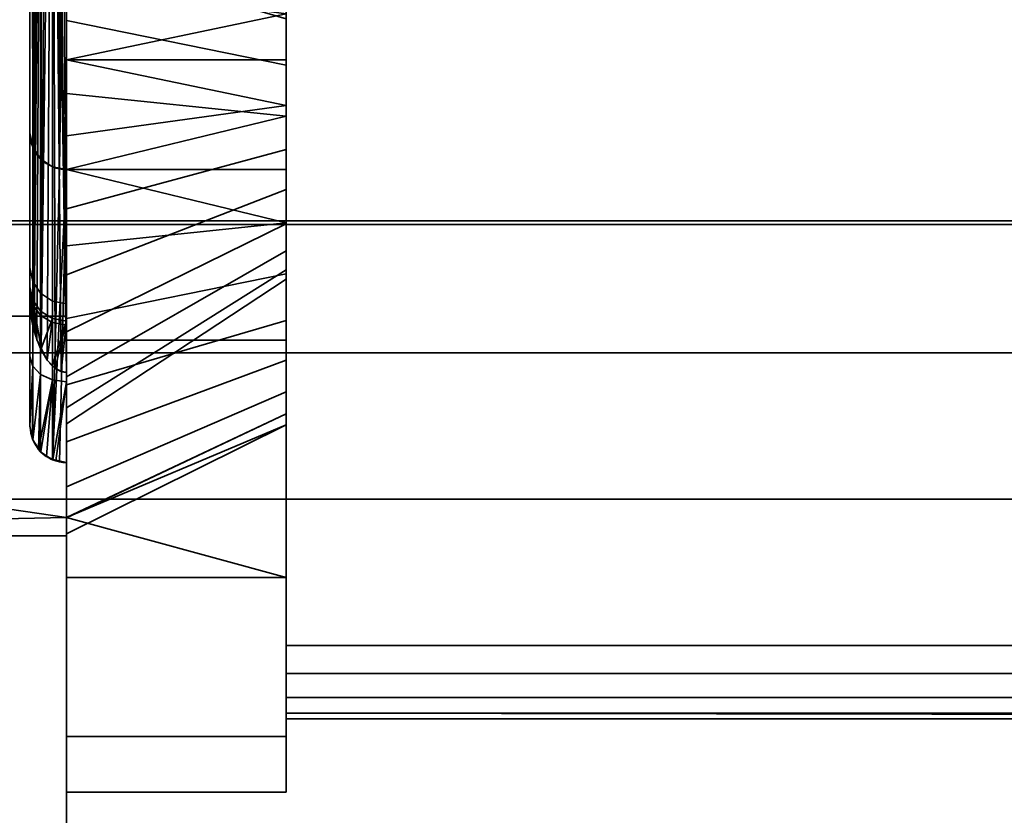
# Model space of a CAD drawing. Header units: millimetres. Extents: x -590 to 3690, y -120 to 127.
# Tile 21 of 145: x -410 to -396, y -39 to -28. Entities that reach past the tile are written whole.
import ezdxf

# ---------------------------------------------------------------- set-up
doc = ezdxf.new("R2010")
doc.units = ezdxf.units.MM
doc.layers.add('151', color=7, linetype='Continuous', true_color=0xffffff)

# ---------------------------------------------------------------- blocks, each defined once
blk = doc.blocks.new('UG_SURFACE_001')
at = {"layer": '151', "color": 252, "linetype": 'Continuous', "lineweight": 35}
for points in [[(590, -31.2, 2203), (590, 108.2, 2203), (-590, 108.2, 2203), (-590, -31.2, 2203)], [(-440, -31.2, 2053), (-440, 108.2, 2053), (440, 108.2, 2053), (440, -31.2, 2053)], [(590, -31.2, 2203), (-590, -31.2, 2203), (-440, -31.2, 2053), (440, -31.2, 2053)]]:
    blk.add_3dface(points, dxfattribs=at)
blk = doc.blocks.new('UG_SURFACE_008')
at = {"layer": '151', "color": 252, "linetype": 'Continuous', "lineweight": 35}
for points in [[(-409, -35.25, 1092.25), (-409, -19, 1092.25), (-409, -26.75, 1067), (-409, -35, 1067)], [(-409, -19, 1192), (-409, -32.5, 1148.5), (-409, -25.284, 1185.654), (-409, -24.245, 1187.455)], [(-409, -19, 1192), (-409, -23.5, 1145), (-409, -32.5, 1145), (-409, -32.5, 1148.5)], [(-409, -19, 1092.25), (-409, -35.25, 1092.25), (-409, -35.25, 1117.5), (-409, -32.5, 1117.5)], [(-409, -32.5, 1117.5), (-409, -32.5, 1121), (-409, -23.5, 1121), (-409, -19, 1092.25)], [(-420, -32.5, 1121), (-411, -23.5, 1121), (-409, -23.5, 1121), (-409, -32.5, 1121)], [(-411, -23.5, 1145), (-420, -32.5, 1145), (-409, -32.5, 1145), (-409, -23.5, 1145)], [(-356.025, -24, 1167.5), (-406, -24, 1167.5), (-406, -37, 1167.5), (-324, -37, 1167.5)], [(-324, -37, 1002.5), (-406, -37, 1002.5), (-406, -24, 1002.5), (-356.025, -24, 1002.5)], [(-406, -24, 1002.5), (-406, -37, 1002.5), (-406, -29.627, 982.948), (-406, -28.373, 982.948)], [(-406, -37, 1167.5), (-406, -24, 1167.5), (-406, -27.774, 1186.246), (-406, -29, 1185.986)], [(-356.025, -25, 1003.5), (-406, -25, 1003.5), (-406, -37, 1003.5), (-356.025, -37, 1003.5)], [(-356.025, -37, 1166.5), (-406, -37, 1166.5), (-406, -25, 1166.5), (-356.025, -25, 1166.5)], [(-406, -25, 1033.975), (-406, -29.771, 1016.428), (-406, -28.44, 1015.835)], [(-406, -37, 1033.975), (-406, -31.229, 1016.428), (-406, -29.771, 1016.428), (-406, -25, 1033.975)], [(-406, -37, 1126.75), (-406, -37, 1108.1), (-406, -25, 1110.1), (-406, -25, 1128.75)], [(-406, -25, 1091.25), (-406, -25, 1110.1), (-406, -37, 1108.1), (-406, -37, 1099.9)], [(-406, -25, 1033.975), (-406, -25, 1058.875), (-406, -37, 1033.975)], [(-406, -37, 1099.9), (-406, -37, 1093.25), (-406, -25, 1091.25)], [(-406, -25, 1128.75), (-406, -25, 1166.5), (-406, -37, 1166.5), (-406, -37, 1126.75)], [(-406, -25, 1058.875), (-406, -25, 1091.25), (-406, -37, 1093.25), (-406, -37, 1033.975)], [(-406, -37, 1003.5), (-406, -25, 1003.5), (-406, -30.5, 1009.496), (-406, -31.925, 1009.799)], [(-406, -27.896, 1010.655), (-406, -29.075, 1009.799), (-406, -25, 1003.5)], [(-406, -29.075, 1009.799), (-406, -30.5, 1009.496), (-406, -25, 1003.5)], [(-409, -25.173, 967.761), (-406, -25.173, 967.761), (-406, -29, 967), (-409, -29, 967)], [(-409, -29, 1202), (-406, -29, 1202), (-406, -25.173, 1201.239), (-409, -25.173, 1201.239)], [(-409, -25.173, 967.761), (-409, -29, 967), (-409, -29, 975), (-409, -26.966, 975.432)], [(-409, -27.96, 1193.891), (-409, -29, 1194), (-409, -29, 1202), (-409, -25.173, 1201.239)], [(-409, -26.966, 1184.432), (-409, -25.284, 1185.654), (-409, -32.5, 1148.5)], [(-406, -29.627, 1191.948), (-406, -28.373, 1191.948), (-406, -25.173, 1201.239), (-406, -29, 1202)], [(-406, -27.774, 977.246), (-406, -29, 976.986), (-406, -29, 967), (-406, -25.173, 967.761)], [(-409, -35, 1032), (-424, -35, 1032), (-424, -26.75, 1032), (-409, -26.75, 1032)], [(-409, -26.75, 1067), (-424, -26.75, 1067), (-424, -35, 1067), (-409, -35, 1067)], [(-409, -26.75, 1032), (-409, -29.46, 1017.891), (-409, -30.5, 1018)], [(-409, -30.5, 1018), (-409, -31.54, 1017.891), (-409, -35, 1032), (-409, -26.75, 1032)], [(-409, -26.75, 1032), (-409, -27.561, 1017.045), (-409, -29.46, 1017.891)], [(-406, -29.075, 1009.799), (-406, -27.896, 1010.655), (-409, -26.784, 1009.654), (-409, -28.466, 1008.432)], [(-409, -27.96, 984.891), (-409, -29, 985), (-409, -28.466, 1008.432), (-409, -26.784, 1009.654)], [(-406, -29, 1185.986), (-406, -27.774, 1186.246), (-409, -26.966, 1184.432), (-409, -29, 1184)], [(-406, -29, 976.986), (-406, -27.774, 977.246), (-409, -26.966, 975.432), (-409, -29, 975)], [(-409, -29, 1184), (-409, -26.966, 1184.432), (-409, -32.5, 1148.5)], [(-406, -28.44, 1015.835), (-406, -29.771, 1016.428), (-409, -29.46, 1017.891), (-409, -27.561, 1017.045)], [(-409, -29, 1194), (-409, -27.96, 1193.891), (-406, -28.373, 1191.948)], [(-409, -29, 985), (-409, -27.96, 984.891), (-406, -28.373, 982.948)], [(-406, -28.373, 1191.948), (-406, -29.627, 1191.948), (-409, -29, 1194)], [(-406, -28.373, 982.948), (-406, -29.627, 982.948), (-409, -29, 985)], [(-406, -30.5, 1009.496), (-406, -29.075, 1009.799), (-409, -28.466, 1008.432), (-409, -30.5, 1008)], [(-409, -30.5, 1008), (-409, -28.466, 1008.432), (-409, -29, 985), (-409, -30.04, 984.891)], [(-409, -29, 967), (-406, -29, 967), (-406, -32.827, 967.761), (-409, -32.827, 967.761)], [(-409, -32.827, 1201.239), (-406, -32.827, 1201.239), (-406, -29, 1202), (-409, -29, 1202)], [(-406, -29.627, 1191.948), (-409, -30.04, 1193.891), (-409, -29, 1194)], [(-406, -30.226, 1186.246), (-406, -29, 1185.986), (-409, -29, 1184), (-409, -31.034, 1184.432)], [(-406, -29.627, 982.948), (-409, -30.04, 984.891), (-409, -29, 985)], [(-406, -30.226, 977.246), (-406, -29, 976.986), (-409, -29, 975), (-409, -31.034, 975.432)], [(-409, -31.034, 975.432), (-409, -29, 975), (-409, -29, 967), (-409, -32.827, 967.761)], [(-409, -32.827, 1201.239), (-409, -29, 1202), (-409, -29, 1194), (-409, -30.04, 1193.891)], [(-409, -32.5, 1148.5), (-409, -35.25, 1148.5), (-409, -31.034, 1184.432), (-409, -29, 1184)], [(-406, -29, 1185.986), (-406, -37.383, 1167.424), (-406, -37, 1167.5)], [(-406, -29, 1185.986), (-406, -37.924, 1166.883), (-406, -37.707, 1167.207)], [(-406, -37.707, 1167.207), (-406, -37.383, 1167.424), (-406, -29, 1185.986)], [(-406, -37.924, 1166.883), (-406, -29, 1185.986), (-406, -30.226, 1186.246)], [(-406, -32.827, 967.761), (-406, -29, 967), (-406, -29, 976.986), (-406, -30.226, 977.246)], [(-406, -29, 1202), (-406, -32.827, 1201.239), (-406, -29.627, 1191.948)], [(-409, -30.5, 1018), (-409, -29.46, 1017.891), (-406, -29.771, 1016.428)], [(-406, -29.627, 1191.948), (-406, -30.772, 1191.439), (-409, -31.939, 1193.045), (-409, -30.04, 1193.891)], [(-406, -29.627, 982.948), (-406, -30.772, 982.439), (-409, -31.939, 984.045), (-409, -30.04, 984.891)], [(-406, -30.772, 982.439), (-406, -29.627, 982.948), (-406, -37, 1002.5), (-406, -37.383, 1002.576)], [(-406, -30.772, 1191.439), (-406, -29.627, 1191.948), (-406, -32.827, 1201.239), (-406, -36.071, 1199.071)], [(-406, -29.771, 1016.428), (-406, -31.229, 1016.428), (-409, -30.5, 1018)], [(-409, -30.04, 984.891), (-409, -31.939, 984.045), (-409, -32.534, 1008.432), (-409, -30.5, 1008)], [(-409, -30.04, 1193.891), (-409, -31.939, 1193.045), (-409, -35.25, 1199.62), (-409, -32.827, 1201.239)], [(-406, -31.24, 1186.983), (-406, -30.226, 1186.246), (-409, -31.034, 1184.432), (-409, -32.716, 1185.654)], [(-406, -31.24, 977.983), (-406, -30.226, 977.246), (-409, -31.034, 975.432), (-409, -32.716, 976.654)], [(-406, -37.924, 1166.883), (-406, -30.226, 1186.246), (-406, -31.24, 1186.983)], [(-406, -30.226, 977.246), (-406, -31.24, 977.983), (-406, -38.239, 973.173), (-406, -36.071, 969.929)], [(-406, -36.071, 969.929), (-406, -32.827, 967.761), (-406, -30.226, 977.246)], [(-406, -31.229, 1016.428), (-409, -31.54, 1017.891), (-409, -30.5, 1018)], [(-406, -31.925, 1009.799), (-406, -30.5, 1009.496), (-409, -30.5, 1008), (-409, -32.534, 1008.432)], [(-406, -30.772, 1191.439), (-406, -31.61, 1190.507), (-409, -33.33, 1191.5), (-409, -31.939, 1193.045)], [(-406, -30.772, 982.439), (-406, -31.61, 981.507), (-409, -33.33, 982.5), (-409, -31.939, 984.045)], [(-406, -30.772, 982.439), (-406, -37.383, 1002.576), (-406, -37.707, 1002.793)], [(-406, -36.071, 1199.071), (-406, -38.239, 1195.827), (-406, -31.61, 1190.507), (-406, -30.772, 1191.439)], [(-406, -31.61, 981.507), (-406, -30.772, 982.439), (-406, -37.924, 1003.117)], [(-406, -37.707, 1002.793), (-406, -37.924, 1003.117), (-406, -30.772, 982.439)], [(-409, -32.716, 976.654), (-409, -31.034, 975.432), (-409, -32.827, 967.761), (-409, -35.25, 969.38)], [(-409, -35.25, 1148.5), (-409, -32.716, 1185.654), (-409, -31.034, 1184.432)], [(-406, -31.229, 1016.428), (-406, -32.56, 1015.835), (-409, -33.439, 1017.045), (-409, -31.54, 1017.891)], [(-406, -31.867, 1188.069), (-406, -31.24, 1186.983), (-409, -32.716, 1185.654), (-409, -33.755, 1187.455)], [(-406, -31.867, 979.069), (-406, -31.24, 977.983), (-409, -32.716, 976.654), (-409, -33.755, 978.455)], [(-406, -32.56, 1015.835), (-406, -31.229, 1016.428), (-406, -37, 1033.975)], [(-406, -37.924, 1166.883), (-406, -31.24, 1186.983), (-406, -31.867, 1188.069)], [(-406, -39, 977), (-406, -38.239, 973.173), (-406, -31.24, 977.983), (-406, -31.867, 979.069)], [(-409, -31.54, 1017.891), (-409, -33.439, 1017.045), (-409, -35, 1032)], [(-406, -31.61, 1190.507), (-406, -31.998, 1189.315), (-409, -33.973, 1189.523), (-409, -33.33, 1191.5)], [(-406, -31.61, 981.507), (-406, -31.998, 980.315), (-409, -33.973, 980.523), (-409, -33.33, 982.5)], [(-406, -39, 977), (-406, -31.998, 980.315), (-406, -31.61, 981.507), (-406, -37.924, 1003.117)], [(-406, -31.998, 1189.315), (-406, -31.61, 1190.507), (-406, -38.239, 1195.827), (-406, -39, 1192)], [(-406, -31.998, 1189.315), (-406, -31.867, 1188.069), (-409, -33.755, 1187.455), (-409, -33.973, 1189.523)], [(-406, -31.998, 980.315), (-406, -31.867, 979.069), (-409, -33.755, 978.455), (-409, -33.973, 980.523)], [(-406, -37.924, 1166.883), (-406, -31.867, 1188.069), (-406, -39, 1192)], [(-406, -39, 977), (-406, -31.867, 979.069), (-406, -31.998, 980.315)], [(-406, -31.867, 1188.069), (-406, -31.998, 1189.315), (-406, -39, 1192)], [(-406, -33.104, 1010.655), (-406, -31.925, 1009.799), (-409, -32.534, 1008.432), (-409, -34.216, 1009.654)], [(-409, -34.216, 1009.654), (-409, -31.939, 984.045), (-409, -33.33, 982.5)], [(-409, -31.939, 984.045), (-409, -34.216, 1009.654), (-409, -32.534, 1008.432)], [(-409, -31.939, 1193.045), (-409, -33.33, 1191.5), (-409, -35.25, 1199.62)], [(-406, -37, 1003.5), (-406, -31.925, 1009.799), (-406, -33.104, 1010.655)], [(-421, -33.5, 1117.5), (-420, -32.5, 1117.5), (-409, -32.5, 1117.5), (-409, -35.25, 1117.5)], [(-421, -35.5, 1148.5), (-409, -35.25, 1148.5), (-409, -32.5, 1148.5), (-420, -32.5, 1148.5)], [(-420, -32.5, 1117.5), (-420, -32.5, 1121), (-409, -32.5, 1121), (-409, -32.5, 1117.5)], [(-420, -32.5, 1145), (-420, -32.5, 1148.5), (-409, -32.5, 1148.5), (-409, -32.5, 1145)], [(-406, -32.56, 1015.835), (-406, -33.535, 1014.752), (-409, -34.83, 1015.5), (-409, -33.439, 1017.045)], [(-406, -37, 1033.975), (-406, -37, 1013.575), (-406, -33.535, 1014.752), (-406, -32.56, 1015.835)], [(-409, -35.25, 969.38), (-409, -33.755, 978.455), (-409, -32.716, 976.654)], [(-409, -33.755, 1187.455), (-409, -32.716, 1185.654), (-409, -35.25, 1148.5)], [(-409, -35.25, 969.38), (-409, -32.827, 967.761), (-406, -32.827, 967.761), (-406, -36.071, 969.929)], [(-406, -36.071, 1199.071), (-406, -32.827, 1201.239), (-409, -32.827, 1201.239), (-409, -35.25, 1199.62)], [(-406, -33.833, 1011.917), (-406, -33.104, 1010.655), (-409, -34.216, 1009.654), (-409, -35.25, 1011.446)], [(-406, -33.104, 1010.655), (-406, -33.833, 1011.917), (-406, -37, 1013.575), (-406, -37, 1003.5)], [(-409, -33.33, 982.5), (-409, -33.973, 980.523), (-409, -34.216, 1009.654)], [(-409, -33.33, 1191.5), (-409, -33.973, 1189.523), (-409, -35.25, 1199.62)], [(-409, -33.439, 1017.045), (-409, -34.83, 1015.5), (-409, -35, 1032)], [(-409, -35.25, 1117.5), (-421, -35.5, 1117.5), (-421, -33.5, 1117.5)], [(-409, -35.25, 1014.208), (-409, -34.83, 1015.5), (-406, -33.535, 1014.752), (-406, -33.985, 1013.366)], [(-406, -37, 1013.575), (-406, -33.985, 1013.366), (-406, -33.535, 1014.752)], [(-409, -33.973, 980.523), (-409, -33.755, 978.455), (-409, -35.25, 969.38)], [(-409, -35.25, 1148.5), (-409, -35.25, 1199.62), (-409, -33.973, 1189.523), (-409, -33.755, 1187.455)], [(-406, -33.985, 1013.366), (-406, -33.833, 1011.917), (-409, -35.255, 1011.455), (-409, -35.473, 1013.523)], [(-409, -35.25, 1011.446), (-409, -35.255, 1011.455), (-406, -33.833, 1011.917)], [(-406, -33.833, 1011.917), (-406, -33.985, 1013.366), (-406, -37, 1013.575)], [(-409, -35.25, 969.38), (-409, -34.216, 1009.654), (-409, -33.973, 980.523)], [(-406, -33.985, 1013.366), (-409, -35.473, 1013.523), (-409, -35.25, 1014.208)], [(-409, -35.25, 969.38), (-409, -35.25, 1011.446), (-409, -34.216, 1009.654)], [(-409, -34.83, 1015.5), (-409, -35.25, 1014.208), (-409, -35, 1032)], [(-409, -35, 1067), (-424, -35, 1067), (-424, -35, 1032), (-409, -35, 1032)], [(-409, -35.25, 1014.208), (-409, -35.25, 1092.25), (-409, -35, 1067), (-409, -35, 1032)], [(-409, -35.25, 1117.5), (-409, -35.5, 1117.5), (-421, -35.5, 1117.5)], [(-421, -35.5, 1148.5), (-409, -35.5, 1148.5), (-409, -35.25, 1148.5)], [(-406, -36.071, 969.929), (-409, -36.071, 969.929), (-409, -35.25, 969.38)], [(-409, -35.25, 1199.62), (-409, -36.071, 1199.071), (-406, -36.071, 1199.071)], [(-409, -35.25, 969.38), (-409, -36.071, 969.929), (-409, -38.239, 973.173), (-409, -39, 977)], [(-409, -39, 1092.25), (-409, -35.25, 1092.25), (-409, -35.25, 1014.208), (-409, -35.473, 1013.523)], [(-409, -35.25, 1199.62), (-409, -35.25, 1148.5), (-409, -35.5, 1148.5), (-409, -39, 1192)], [(-409, -39, 1192), (-409, -38.239, 1195.827), (-409, -36.071, 1199.071), (-409, -35.25, 1199.62)], [(-409, -35.5, 1117.5), (-409, -35.25, 1117.5), (-409, -35.25, 1092.25), (-409, -39, 1092.25)], [(-409, -39, 977), (-409, -35.255, 1011.455), (-409, -35.25, 1011.446), (-409, -35.25, 969.38)], [(-409, -35.473, 1013.523), (-409, -35.255, 1011.455), (-409, -39, 977)], [(-409, -35.5, 1148.5), (-421, -35.5, 1148.5), (-421, -35.5, 1117.5), (-409, -35.5, 1117.5)], [(-409, -39, 977), (-409, -39, 1092.25), (-409, -35.473, 1013.523)], [(-409, -39, 1092.25), (-409, -39, 1192), (-409, -35.5, 1148.5), (-409, -35.5, 1117.5)], [(-409, -36.071, 969.929), (-406, -36.071, 969.929), (-406, -38.239, 973.173), (-409, -38.239, 973.173)], [(-409, -38.239, 1195.827), (-406, -38.239, 1195.827), (-406, -36.071, 1199.071), (-409, -36.071, 1199.071)], [(-324, -37, 1167.5), (-406, -37, 1167.5), (-406, -37.383, 1167.424), (-324.032, -37.383, 1167.424)], [(-324.032, -37.383, 1002.576), (-406, -37.383, 1002.576), (-406, -37, 1002.5), (-324, -37, 1002.5)], [(-406, -37, 1013.575), (-406, -37, 1033.975), (-366.68, -37, 1023.887), (-366.519, -37, 1022.357)], [(-406, -37, 1033.975), (-365.175, -37, 1026.493), (-366.204, -37, 1025.35)], [(-366.204, -37, 1025.35), (-366.68, -37, 1023.887), (-406, -37, 1033.975)], [(-406, -37, 1013.575), (-365.75, -37, 1021.024), (-364.505, -37, 1020.12)], [(-363.769, -37, 1027.119), (-365.175, -37, 1026.493), (-406, -37, 1033.975), (-356.025, -37, 1033.975)], [(-366.519, -37, 1022.357), (-365.75, -37, 1021.024), (-406, -37, 1013.575)], [(-364.505, -37, 1020.12), (-363, -37, 1019.8), (-356.025, -37, 1013.575), (-406, -37, 1013.575)], [(-406, -37, 1099.9), (-406, -37, 1108.1), (-366.68, -37, 1104.387), (-366.519, -37, 1102.857)], [(-406, -37, 1108.1), (-365.175, -37, 1106.993), (-366.204, -37, 1105.85)], [(-406, -37, 1108.1), (-356.025, -37, 1108.1), (-363, -37, 1107.7)], [(-406, -37, 1099.9), (-364.505, -37, 1100.62), (-363, -37, 1100.3)], [(-366.204, -37, 1105.85), (-366.68, -37, 1104.387), (-406, -37, 1108.1)], [(-363, -37, 1107.7), (-363.769, -37, 1107.619), (-406, -37, 1108.1)], [(-406, -37, 1099.9), (-365.75, -37, 1101.524), (-364.505, -37, 1100.62)], [(-363.769, -37, 1107.619), (-365.175, -37, 1106.993), (-406, -37, 1108.1)], [(-366.519, -37, 1102.857), (-365.75, -37, 1101.524), (-406, -37, 1099.9)], [(-363, -37, 1100.3), (-356.025, -37, 1099.9), (-406, -37, 1099.9)], [(-356.025, -37, 1166.5), (-356.025, -37, 1126.75), (-406, -37, 1126.75), (-406, -37, 1166.5)], [(-356.025, -37, 1126.75), (-356.025, -37, 1108.1), (-406, -37, 1108.1), (-406, -37, 1126.75)], [(-356.025, -37, 1099.9), (-356.025, -37, 1093.25), (-406, -37, 1093.25), (-406, -37, 1099.9)], [(-356.025, -37, 1093.25), (-356.025, -37, 1033.975), (-406, -37, 1033.975), (-406, -37, 1093.25)], [(-356.025, -37, 1013.575), (-356.025, -37, 1003.5), (-406, -37, 1003.5), (-406, -37, 1013.575)], [(-324.032, -37.383, 1167.424), (-406, -37.383, 1167.424), (-406, -37.707, 1167.207), (-324.121, -37.707, 1167.207)], [(-324.121, -37.707, 1002.793), (-406, -37.707, 1002.793), (-406, -37.383, 1002.576), (-324.032, -37.383, 1002.576)], [(-324.121, -37.707, 1167.207), (-406, -37.707, 1167.207), (-406, -37.924, 1166.883), (-324.256, -37.924, 1166.883)], [(-324.256, -37.924, 1003.117), (-406, -37.924, 1003.117), (-406, -37.707, 1002.793), (-324.121, -37.707, 1002.793)], [(-324.256, -37.924, 1166.883), (-406, -37.924, 1166.883), (-406, -38, 1166.5), (-356.025, -38, 1166.5)], [(-406, -37.924, 1003.117), (-352.625, -38, 1003.5), (-356.025, -38, 1003.5)], [(-406, -37.924, 1003.117), (-324.256, -37.924, 1003.117), (-350.75, -38, 1003.5), (-352.625, -38, 1003.5)], [(-356.025, -38, 1003.5), (-406, -38, 1003.5), (-406, -37.924, 1003.117)], [(-406, -39, 1192), (-406, -38, 1166.5), (-406, -37.924, 1166.883)], [(-406, -37.924, 1003.117), (-406, -38, 1003.5), (-406, -39, 977)], [(-356.025, -38, 1033.975), (-406, -38, 1033.975), (-365.175, -38, 1026.493), (-363.769, -38, 1027.119)], [(-406, -38, 1033.975), (-366.68, -38, 1023.887), (-366.204, -38, 1025.35)], [(-406, -38, 1013.575), (-365.75, -38, 1021.024), (-366.519, -38, 1022.357)], [(-366.519, -38, 1022.357), (-366.68, -38, 1023.887), (-406, -38, 1033.975), (-406, -38, 1013.575)], [(-366.204, -38, 1025.35), (-365.175, -38, 1026.493), (-406, -38, 1033.975)], [(-406, -38, 1013.575), (-356.025, -38, 1013.575), (-363, -38, 1019.8), (-364.505, -38, 1020.12)], [(-364.505, -38, 1020.12), (-365.75, -38, 1021.024), (-406, -38, 1013.575)], [(-356.025, -38, 1110.1), (-406, -38, 1110.1), (-363.769, -38, 1107.619), (-363, -38, 1107.7)], [(-406, -38, 1110.1), (-365.175, -38, 1106.993), (-363.769, -38, 1107.619)], [(-406, -38, 1110.1), (-366.68, -38, 1104.387), (-366.204, -38, 1105.85)], [(-406, -38, 1097.9), (-365.75, -38, 1101.524), (-366.519, -38, 1102.857)], [(-366.519, -38, 1102.857), (-366.68, -38, 1104.387), (-406, -38, 1110.1), (-406, -38, 1097.9)], [(-366.204, -38, 1105.85), (-365.175, -38, 1106.993), (-406, -38, 1110.1)], [(-406, -38, 1097.9), (-356.025, -38, 1097.9), (-363, -38, 1100.3), (-364.505, -38, 1100.62)], [(-364.505, -38, 1100.62), (-365.75, -38, 1101.524), (-406, -38, 1097.9)], [(-406, -38, 1166.5), (-406, -38, 1128.75), (-356.025, -38, 1128.75), (-356.025, -38, 1166.5)], [(-406, -38, 1128.75), (-406, -38, 1110.1), (-356.025, -38, 1110.1), (-356.025, -38, 1128.75)], [(-406, -38, 1097.9), (-406, -38, 1091.25), (-356.025, -38, 1091.25), (-356.025, -38, 1097.9)], [(-406, -38, 1091.25), (-406, -38, 1033.975), (-356.025, -38, 1033.975), (-356.025, -38, 1091.25)], [(-406, -38, 1013.575), (-406, -38, 1003.5), (-356.025, -38, 1003.5), (-356.025, -38, 1013.575)], [(-406, -39, 1192), (-406, -39, 977), (-406, -38, 1033.975), (-406, -38, 1091.25)], [(-406, -39, 1192), (-406, -38, 1097.9), (-406, -38, 1110.1)], [(-406, -39, 977), (-406, -38, 1013.575), (-406, -38, 1033.975)], [(-406, -38, 1110.1), (-406, -38, 1128.75), (-406, -39, 1192)], [(-406, -39, 977), (-406, -38, 1003.5), (-406, -38, 1013.575)], [(-406, -38, 1091.25), (-406, -38, 1097.9), (-406, -39, 1192)], [(-406, -38, 1128.75), (-406, -38, 1166.5), (-406, -39, 1192)], [(-409, -38.239, 973.173), (-406, -38.239, 973.173), (-406, -39, 977), (-409, -39, 977)], [(-409, -39, 1192), (-406, -39, 1192), (-406, -38.239, 1195.827), (-409, -38.239, 1195.827)], [(-406, -39, 1192), (-409, -39, 1192), (-409, -39, 1092.25)], [(-409, -39, 1092.25), (-409, -39, 977), (-406, -39, 977), (-406, -39, 1192)]]:
    blk.add_3dface(points, dxfattribs=at)
blk = doc.blocks.new('UG_SURFACE_009')
at = {"layer": '151', "color": 43, "linetype": 'Continuous', "lineweight": 35}
for points in [[(-409, 0, 2017), (-409, -49, 2017), (409, -49, 2017), (409, 0, 2017)], [(-409, -49, 2017), (-409, 0, 2017), (-409, -20.732, 30.5), (-409, -33.268, 30.5)], [(-409, -47), (-409, -2), (409, -2), (409, -47)], [(-409, -2), (-409, -47), (-409, -30.5, 12.5), (-409, -23.5, 12.5)], [(-409.19, -20.824, 30.459), (-409.346, -32.941, 30.347), (-409.263, -33.102, 30.425)], [(-409.346, -32.941, 30.347), (-409.19, -20.824, 30.459), (-409.263, -20.898, 30.425)], [(-409.263, -33.102, 30.425), (-409.19, -33.176, 30.459), (-409.19, -20.824, 30.459)], [(-409.155, -20.788, 30.475), (-409.19, -20.824, 30.459), (-409, -33.268, 30.5)], [(-409.19, -20.824, 30.459), (-409.155, -33.212, 30.475), (-409.074, -33.255, 30.495)], [(-409.19, -20.824, 30.459), (-409.19, -33.176, 30.459), (-409.155, -33.212, 30.475)], [(-409.074, -33.255, 30.495), (-409, -33.268, 30.5), (-409.19, -20.824, 30.459)], [(-409.074, -20.745, 30.495), (-409.155, -20.788, 30.475), (-409, -33.268, 30.5)], [(-409, -33.268, 30.5), (-409, -20.732, 30.5), (-409.074, -20.745, 30.495)], [(-409.5, -24, 24), (-409.5, -30, 24), (-409.5, -21.833, 26.521), (-409.5, -20.949, 25.247)], [(-409.263, -20.898, 30.425), (-409.347, -21.06, 30.347), (-409.347, -32.94, 30.347), (-409.346, -32.941, 30.347)], [(-409.347, -21.06, 30.347), (-409.441, -32.638, 30.186), (-409.407, -32.825, 30.29)], [(-409.441, -32.638, 30.186), (-409.347, -21.06, 30.347), (-409.407, -21.175, 30.29)], [(-409.407, -32.825, 30.29), (-409.347, -32.94, 30.347), (-409.347, -21.06, 30.347)], [(-409.407, -21.175, 30.29), (-409.441, -21.362, 30.186), (-409.441, -32.638, 30.186)], [(-409.441, -32.634, 30.184), (-409.441, -21.366, 30.184), (-409.5, -21.693, 30.002)], [(-409.441, -21.362, 30.186), (-409.441, -21.366, 30.184), (-409.441, -32.634, 30.184), (-409.441, -32.638, 30.186)], [(-409.5, -21.693, 30.002), (-409.5, -21.697, 30), (-409.5, -32.303, 30), (-409.5, -32.307, 30.002)], [(-409.5, -32.307, 30.002), (-409.441, -32.634, 30.184), (-409.5, -21.693, 30.002)], [(-409.5, -30, 24), (-409.5, -21.697, 30), (-409.5, -21.897, 29.563)], [(-409.5, -21.697, 30), (-409.5, -31.835, 28.036), (-409.5, -32.103, 29.563)], [(-409.5, -21.697, 30), (-409.5, -30, 24), (-409.5, -32.167, 26.521), (-409.5, -31.835, 28.036)], [(-409.5, -32.103, 29.563), (-409.5, -32.303, 30), (-409.5, -21.697, 30)], [(-409.5, -22.165, 28.036), (-409.5, -21.833, 26.521), (-409.5, -30, 24)], [(-409.5, -21.897, 29.563), (-409.5, -22.165, 28.036), (-409.5, -30, 24)], [(-409.098, -30.49, 12.51), (-409.191, -30.462, 12.538), (-409.191, -23.538, 12.538), (-409.098, -23.51, 12.51)], [(-409, -23.5, 12.5), (-409, -30.5, 12.5), (-409.098, -30.49, 12.51)], [(-409.098, -23.51, 12.51), (-409, -23.5, 12.5), (-409.098, -30.49, 12.51)], [(-409.354, -23.646, 12.646), (-409.354, -30.354, 12.646), (-409.462, -30.191, 12.809), (-409.462, -23.809, 12.809)], [(-409.191, -23.538, 12.538), (-409.191, -30.462, 12.538), (-409.354, -30.354, 12.646), (-409.354, -23.646, 12.646)], [(-409.462, -23.809, 12.809), (-409.462, -30.191, 12.809), (-409.5, -30, 13), (-409.5, -24, 13)], [(-409.5, -24, 24), (-409.5, -24, 13), (-409.5, -30, 13), (-409.5, -30, 24)], [(-409.5, -30, 24), (-409.5, -30, 13), (-409.462, -30.191, 12.809), (-409.462, -30.191, 23.809)], [(-409.5, -30, 24), (-409.5, -34, 24), (-409.5, -34, 24.565), (-409.5, -33.051, 25.247)], [(-409.5, -33.051, 25.247), (-409.5, -32.167, 26.521), (-409.5, -30, 24)], [(-409.5, -34, 24), (-409.5, -30, 24), (-409.462, -30.191, 23.809), (-409.462, -34.191, 23.809)], [(-409.462, -30.191, 23.809), (-409.462, -30.191, 12.809), (-409.354, -30.354, 12.646), (-409.354, -30.354, 23.646)], [(-409.462, -34.191, 23.809), (-409.462, -30.191, 23.809), (-409.354, -30.354, 23.646), (-409.354, -34.354, 23.646)], [(-409.354, -30.354, 23.646), (-409.354, -30.354, 12.646), (-409.191, -30.462, 12.538), (-409.191, -30.462, 23.538)], [(-409.354, -34.354, 23.646), (-409.354, -30.354, 23.646), (-409.191, -30.462, 23.538), (-409.191, -34.462, 23.538)], [(-409, -30.5, 23.5), (-409.098, -30.49, 23.51), (-409.191, -30.462, 12.538)], [(-409.191, -30.462, 12.538), (-409.098, -30.49, 12.51), (-409, -30.5, 23.5)], [(-409.098, -30.49, 23.51), (-409.191, -30.462, 23.538), (-409.191, -30.462, 12.538)], [(-409.191, -34.462, 23.538), (-409.191, -30.462, 23.538), (-409.098, -30.49, 23.51)], [(-409.191, -34.462, 23.538), (-409.098, -30.49, 23.51), (-409, -30.5, 23.5)], [(-409, -30.5, 23.5), (-409.098, -34.49, 23.51), (-409.191, -34.462, 23.538)], [(-409.098, -30.49, 12.51), (-409, -30.5, 12.5), (-409, -30.5, 23.5)], [(-409, -30.5, 23.5), (-409, -34.5, 23.5), (-409.098, -34.49, 23.51)], [(-409, -34.5, 23.5), (-409, -30.5, 23.5), (-409, -30.5, 12.5)], [(-409, -30.5, 12.5), (-409, -47), (-409, -49, 2), (-409, -34.5, 23.5)], [(-409.5, -32.103, 29.563), (-409.5, -31.835, 28.036), (-409.462, -32.026, 28.04), (-409.462, -32.282, 29.494)], [(-409.5, -31.835, 28.036), (-409.5, -32.167, 26.521), (-409.462, -32.342, 26.598), (-409.462, -32.026, 28.04)], [(-409.5, -32.103, 29.563), (-409.441, -32.634, 30.184), (-409.5, -32.307, 30.002)], [(-409.441, -32.634, 30.184), (-409.5, -32.103, 29.563), (-409.462, -32.282, 29.494)], [(-409.5, -32.307, 30.002), (-409.5, -32.303, 30), (-409.5, -32.103, 29.563)], [(-409.462, -32.282, 29.494), (-409.462, -32.026, 28.04), (-409.354, -32.188, 28.044), (-409.354, -32.433, 29.436)], [(-409.462, -32.026, 28.04), (-409.462, -32.342, 26.598), (-409.354, -32.491, 26.663), (-409.354, -32.188, 28.044)], [(-409.5, -32.167, 26.521), (-409.5, -33.051, 25.247), (-409.462, -33.184, 25.384), (-409.462, -32.342, 26.598)], [(-409.354, -32.433, 29.436), (-409.354, -32.188, 28.044), (-409.191, -32.296, 28.046), (-409.191, -32.534, 29.397)], [(-409.354, -32.188, 28.044), (-409.354, -32.491, 26.663), (-409.191, -32.59, 26.706), (-409.191, -32.296, 28.046)], [(-409.462, -32.282, 29.494), (-409.347, -32.94, 30.347), (-409.407, -32.825, 30.29)], [(-409.347, -32.94, 30.347), (-409.462, -32.282, 29.494), (-409.354, -32.433, 29.436)], [(-409.407, -32.825, 30.29), (-409.441, -32.638, 30.186), (-409.462, -32.282, 29.494)], [(-409.462, -32.282, 29.494), (-409.441, -32.638, 30.186), (-409.441, -32.634, 30.184)], [(-409.462, -32.342, 26.598), (-409.462, -33.184, 25.384), (-409.354, -33.297, 25.501), (-409.354, -32.491, 26.663)], [(-409.191, -32.534, 29.397), (-409.191, -32.296, 28.046), (-409, -32.334, 28.047), (-409, -32.57, 29.383)], [(-409.191, -32.296, 28.046), (-409.191, -32.59, 26.706), (-409, -32.625, 26.721), (-409, -32.334, 28.047)], [(-409, -32.57, 29.383), (-409, -32.334, 28.047), (-409, -32.625, 26.721), (-409, -33.398, 25.606)], [(-409.354, -32.433, 29.436), (-409.346, -32.941, 30.347), (-409.347, -32.94, 30.347)], [(-409.346, -32.941, 30.347), (-409.354, -32.433, 29.436), (-409.191, -32.534, 29.397)], [(-409.354, -32.491, 26.663), (-409.354, -33.297, 25.501), (-409.191, -33.372, 25.579), (-409.191, -32.59, 26.706)], [(-409.191, -32.534, 29.397), (-409.263, -33.102, 30.425), (-409.346, -32.941, 30.347)], [(-409.191, -32.534, 29.397), (-409.19, -33.176, 30.459), (-409.263, -33.102, 30.425)], [(-409.191, -32.534, 29.397), (-409.19, -33.176, 30.459), (-409.19, -33.176, 30.459)], [(-409.19, -33.176, 30.459), (-409.191, -32.534, 29.397), (-409, -32.57, 29.383)], [(-409.191, -32.59, 26.706), (-409.191, -33.372, 25.579), (-409, -33.398, 25.606), (-409, -32.625, 26.721)], [(-409, -32.57, 29.383), (-409.155, -33.212, 30.475), (-409.19, -33.176, 30.459)], [(-409.074, -33.255, 30.495), (-409.155, -33.212, 30.475), (-409, -32.57, 29.383)], [(-409, -32.57, 29.383), (-409, -33.268, 30.5), (-409.074, -33.255, 30.495)], [(-409, -33.398, 25.606), (-409, -33.268, 30.5), (-409, -32.57, 29.383)], [(-409.462, -33.184, 25.384), (-409.5, -33.051, 25.247), (-409.5, -34, 24.565)], [(-409.462, -33.184, 25.384), (-409.5, -34.004, 24.567), (-409.464, -34.185, 24.68)], [(-409.5, -34, 24.565), (-409.5, -34.004, 24.567), (-409.462, -33.184, 25.384)], [(-409.464, -34.185, 24.68), (-409.461, -34.191, 24.683), (-409.462, -33.184, 25.384)], [(-409.354, -33.297, 25.501), (-409.462, -33.184, 25.384), (-409.461, -34.191, 24.683)], [(-409.461, -34.191, 24.683), (-409.461, -34.191, 24.683), (-409.462, -33.184, 25.384)], [(-409.461, -34.191, 24.683), (-409.382, -34.323, 24.767), (-409.354, -33.297, 25.501)], [(-409.191, -33.372, 25.579), (-409.354, -33.297, 25.501), (-409.382, -34.323, 24.767)], [(-409, -49, 2), (-409, -49, 2017), (-409, -33.268, 30.5), (-409, -34.5, 24.884)], [(-409, -33.398, 25.606), (-409, -34.5, 24.884), (-409, -33.268, 30.5)], [(-409.382, -34.323, 24.767), (-409.351, -34.35, 24.785), (-409.191, -33.372, 25.579)], [(-409.191, -33.372, 25.579), (-409.351, -34.35, 24.785), (-409.274, -34.418, 24.83)], [(-409.274, -34.418, 24.83), (-409.189, -34.458, 24.856), (-409.191, -33.372, 25.579)], [(-409, -33.398, 25.606), (-409.191, -33.372, 25.579), (-409.189, -34.458, 24.856)], [(-409.189, -34.458, 24.856), (-409.189, -34.458, 24.856), (-409.191, -33.372, 25.579)], [(-409.189, -34.458, 24.856), (-409.145, -34.478, 24.87), (-409, -33.398, 25.606)], [(-409.145, -34.478, 24.87), (-409, -34.5, 24.884), (-409, -33.398, 25.606)], [(-409.5, -34.004, 24.567), (-409.5, -34, 24.565), (-409.5, -34, 24)], [(-409.5, -34, 24), (-409.462, -34.191, 23.809), (-409.5, -34.004, 24.567)], [(-409.464, -34.185, 24.68), (-409.5, -34.004, 24.567), (-409.462, -34.191, 23.809)], [(-409.462, -34.191, 23.809), (-409.461, -34.191, 24.683), (-409.464, -34.185, 24.68)], [(-409.461, -34.191, 24.683), (-409.461, -34.191, 24.683), (-409.462, -34.191, 23.809), (-409.354, -34.354, 23.646)], [(-409.382, -34.323, 24.767), (-409.461, -34.191, 24.683), (-409.354, -34.354, 23.646)], [(-409.354, -34.354, 23.646), (-409.351, -34.35, 24.785), (-409.382, -34.323, 24.767)], [(-409.274, -34.418, 24.83), (-409.351, -34.35, 24.785), (-409.354, -34.354, 23.646)], [(-409.354, -34.354, 23.646), (-409.191, -34.462, 23.538), (-409.274, -34.418, 24.83)], [(-409.191, -34.462, 23.538), (-409.189, -34.458, 24.856), (-409.274, -34.418, 24.83)], [(-409.189, -34.458, 24.856), (-409.189, -34.458, 24.856), (-409.191, -34.462, 23.538), (-409.098, -34.49, 23.51)], [(-409.145, -34.478, 24.87), (-409.189, -34.458, 24.856), (-409, -34.5, 23.5)], [(-409.098, -34.49, 23.51), (-409, -34.5, 23.5), (-409.189, -34.458, 24.856)], [(-409, -34.5, 23.5), (-409, -34.5, 24.884), (-409.145, -34.478, 24.87)], [(-409, -34.5, 24.884), (-409, -34.5, 23.5), (-409, -49, 2)]]:
    blk.add_3dface(points, dxfattribs=at)
blk = doc.blocks.new('UG_SURFACE_024')
at = {"layer": '151', "color": 254, "linetype": 'Continuous', "lineweight": 35}
for points in [[(424.75, -35, 2033.25), (424.75, 111.75, 2033.25), (-424.75, 111.75, 2033.25), (-424.75, -35, 2033.25)], [(417, 16, 2025.5), (417, -33, 2025.5), (-417, -33, 2025.5), (-417, 16, 2025.5)], [(417, -33, 2025.5), (419, -35, 2027.5), (-419, -35, 2027.5), (-417, -33, 2025.5)], [(424.75, -35, 2033.25), (-424.75, -35, 2033.25), (-419, -35, 2027.5), (419, -35, 2027.5)]]:
    blk.add_3dface(points, dxfattribs=at)
blk = doc.blocks.new('UG_SURFACE_060')
at = {"layer": '151', "color": 41, "linetype": 'Continuous', "lineweight": 35}
for points in [[(487.75, -50, 2096.25), (487.75, -35, 2096.25), (-487.75, -35, 2096.25), (-487.75, -50, 2096.25)], [(487.75, -35, 2096.25), (417.75, -35, 2026.25), (-417.75, -35, 2026.25), (-487.75, -35, 2096.25)], [(417.75, -35, 2026.25), (417.75, -50, 2026.25), (-417.75, -50, 2026.25), (-417.75, -35, 2026.25)]]:
    blk.add_3dface(points, dxfattribs=at)
blk = doc.blocks.new('UG_SURFACE_061')
at = {"layer": '151', "color": 14, "linetype": 'Continuous', "lineweight": 35}
for points in [[(492.75, -31.25, 2101.25), (487.75, -31.25, 2096.25), (-487.75, -31.25, 2096.25), (-492.75, -31.25, 2101.25)], [(492.75, -47, 2101.25), (492.75, -31.25, 2101.25), (-492.75, -31.25, 2101.25), (-492.75, -47, 2101.25)], [(-487.75, -31.25, 2096.25), (487.75, -31.25, 2096.25), (487.75, -50, 2096.25), (-487.75, -50, 2096.25)]]:
    blk.add_3dface(points, dxfattribs=at)
blk = doc.blocks.new('UG_SURFACE_062')
at = {"layer": '151', "color": 14, "linetype": 'Continuous', "lineweight": 35}
for points in [[(416.8, -35, 2025.3), (416.8, 14, 2025.3), (-416.8, 14, 2025.3), (-416.8, -35, 2025.3)], [(412.75, 11.25, 2021.25), (412.75, -47, 2021.25), (-412.75, -47, 2021.25), (-412.75, 11.25, 2021.25)], [(417.75, -50, 2026.25), (417.75, -35, 2026.25), (-417.75, -35, 2026.25), (-417.75, -50, 2026.25)], [(417.75, -35, 2026.25), (416.8, -35, 2025.3), (-416.8, -35, 2025.3), (-417.75, -35, 2026.25)]]:
    blk.add_3dface(points, dxfattribs=at)
blk = doc.blocks.new('UG_SURFACE_063')
at = {"layer": '151', "color": 7, "linetype": 'Continuous', "lineweight": 35}
for points in [[(-412.75, 11, 2021.25), (-412.75, -47, 2021.25), (412.75, -47, 2021.25), (412.75, 11, 2021.25)], [(412.5, 11, 2021), (412.5, -47, 2021), (-412.5, -47, 2021), (-412.5, 11, 2021)], [(493, -47, 2101.5), (493, -31.25, 2101.5), (-493, -31.25, 2101.5), (-493, -47, 2101.5)], [(492.75, -31.25, 2101.25), (-492.75, -31.25, 2101.25), (-493, -31.25, 2101.5), (493, -31.25, 2101.5)], [(-492.75, -47, 2101.25), (-492.75, -31.25, 2101.25), (492.75, -31.25, 2101.25), (492.75, -47, 2101.25)]]:
    blk.add_3dface(points, dxfattribs=at)

msp = doc.modelspace()

# ---------------------------------------------------------------- linework, layer by layer
at = {"layer": '151', "color": 252, "linetype": 'Continuous', "lineweight": -3, "true_color": 0x939598}
for p, q in [((-409, 0, 2017), (-409, -49, 2017)), ((-409, -2), (-409, -47)), ((-409, -20.732, 30.5), (-409, -33.268, 30.5)), ((-409.5, -32.303, 30), (-409.5, -21.697, 30)), ((-409, -32.5, 1145), (-409, -23.5, 1145)), ((-409, -23.5, 1121), (-409, -32.5, 1121)), ((-409, -30.5, 12.5), (-409, -23.5, 12.5)), ((-409.5, -24, 13), (-409.5, -30, 13)), ((-406, -37, 1002.5), (-406, -24, 1002.5)), ((-406, -24, 1167.5), (-406, -37, 1167.5)), ((-406, -25, 1166.5), (-406, -37, 1166.5)), ((-406, -37, 1003.5), (-406, -25, 1003.5)), ((-409, -35, 1067), (-409, -26.75, 1067)), ((-409, -26.75, 1032), (-409, -35, 1032)), ((-409.5, -30, 13), (-409.5, -30, 24)), ((-409.5, -30, 24), (-409.5, -34, 24)), ((-409, -30.5, 23.5), (-409, -30.5, 12.5)), ((-409, -34.5, 23.5), (-409, -30.5, 23.5)), ((-590, -31.2, 2203), (590, -31.2, 2203)), ((440, -31.2, 2053), (-440, -31.2, 2053)), ((493, -31.25, 2101.5), (-493, -31.25, 2101.5)), ((492.75, -31.25, 2101.25), (-492.75, -31.25, 2101.25)), ((492.75, -31.25, 2101.25), (-492.75, -31.25, 2101.25)), ((487.75, -31.25, 2096.25), (-487.75, -31.25, 2096.25)), ((-420, -32.5, 1148.5), (-409, -32.5, 1148.5)), ((-420, -32.5, 1117.5), (-409, -32.5, 1117.5)), ((-420, -32.5, 1145), (-409, -32.5, 1145)), ((-420, -32.5, 1121), (-409, -32.5, 1121)), ((-409, -32.5, 1121), (-409, -32.5, 1117.5)), ((-409, -32.5, 1117.5), (-409, -35.5, 1117.5)), ((-409, -32.5, 1148.5), (-409, -32.5, 1145)), ((-409, -35.5, 1148.5), (-409, -32.5, 1148.5)), ((417, -33, 2025.5), (-417, -33, 2025.5)), ((-409.5, -34, 24), (-409.5, -34, 24.565)), ((-409, -34.5, 24.884), (-409, -34.5, 23.5)), ((487.75, -35, 2096.25), (-487.75, -35, 2096.25)), ((424.75, -35, 2033.25), (-424.75, -35, 2033.25)), ((-424, -35, 1067), (-409, -35, 1067)), ((-424, -35, 1032), (-409, -35, 1032)), ((419, -35, 2027.5), (-419, -35, 2027.5)), ((417.75, -35, 2026.25), (-417.75, -35, 2026.25)), ((417.75, -35, 2026.25), (-417.75, -35, 2026.25)), ((416.8, -35, 2025.3), (-416.8, -35, 2025.3)), ((-409, -35, 1032), (-409, -35, 1067)), ((-421, -35.5, 1148.5), (-409, -35.5, 1148.5)), ((-421, -35.5, 1117.5), (-409, -35.5, 1117.5)), ((-409, -35.5, 1117.5), (-409, -35.5, 1148.5)), ((-406, -37, 1166.5), (-324.414, -37, 1166.5)), ((-406, -37, 1003.5), (-324.414, -37, 1003.5)), ((-406, -37, 1166.5), (-406, -37, 1003.5)), ((-324, -37, 1002.5), (-406, -37, 1002.5)), ((-406, -37, 1167.5), (-324, -37, 1167.5)), ((-406, -38, 1166.5), (-406, -38, 1003.5)), ((-324.414, -38, 1166.5), (-406, -38, 1166.5)), ((-406, -38, 1003.5), (-324.414, -38, 1003.5)), ((-409, -39, 1192), (-409, -39, 977)), ((-409, -39, 977), (-406, -39, 977)), ((-409, -39, 1192), (-406, -39, 1192)), ((-406, -39, 1192), (-406, -39, 977))]:
    msp.add_line(p, q, dxfattribs=at)
at = {"layer": '151', "color": 252, "linetype": 'Continuous', "lineweight": -3, "true_color": 0x939598, "extrusion": (1, 0, 0)}
for centre in [(-29, 980, -409), (-29, 1189, -409), (-30.5, 1013, -409)]:
    msp.add_circle(centre, 5, dxfattribs=at)
at = {"layer": '151', "color": 252, "linetype": 'Continuous', "lineweight": -3, "true_color": 0x939598, "extrusion": (-1, 0, 0)}
for centre, radius in [((29, 980, 406), 3.014), ((29, 1189, 406), 3.014), ((30.5, 1013, 406), 3.504)]:
    msp.add_circle(centre, radius, dxfattribs=at)
at = {"layer": '151', "color": 252, "linetype": 'Continuous', "lineweight": -3, "true_color": 0x939598, "extrusion": (1, 0, 0)}
for centre, radius, start, end in [((-29, 1192, -409), 10, 0, 180), ((-29, 977, -409), 10, 180, 0), ((-29, 1192, -406), 10, 0, 180), ((-29, 977, -406), 10, 180, 0), ((-35.834, 28.12, -409.5), 4, 297.2856, 28.0361)]:
    msp.add_arc(centre, radius, start, end, dxfattribs=at)
at = {"layer": '151', "color": 252, "linetype": 'Continuous', "lineweight": -3, "true_color": 0x939598, "extrusion": (-1, 0, 0)}
for centre, radius, start, end in [((35.834, 28.12, 409), 3.5, 137.1538, 247.6007), ((37, 1003.5, 406), 1, 270, 0), ((37, 1166.5, 406), 1, 0, 90)]:
    msp.add_arc(centre, radius, start, end, dxfattribs=at)
at = {"layer": '151', "color": 252, "linetype": 'Continuous', "lineweight": -3, "true_color": 0x939598, "extrusion": (0, 0.707107, -0.707107)}
msp.add_ellipse((-409, -30, 13), major_axis=(0, 0.5, 0.5), ratio=0.707107, start_param=3.141593, end_param=4.712389, dxfattribs=at)
at = {"layer": '151', "color": 252, "linetype": 'Continuous', "lineweight": -3, "true_color": 0x939598, "extrusion": (0, -0.707107, 0.707107)}
for centre in [(-409, -30, 24), (-409, -34, 24)]:
    msp.add_ellipse(centre, major_axis=(0, 0.5, 0.5), ratio=0.707107, start_param=1.570796, end_param=3.141593, dxfattribs=at)
at = {"layer": '151', "color": 252, "linetype": 'Continuous', "lineweight": -3, "true_color": 0x939598}
for points, knots in [([(-409.5, -32.303, 30), (-409.5, -32.304, 30.001), (-409.5, -32.306, 30.002), (-409.499, -32.478, 30.105), (-409.469, -32.655, 30.203), (-409.372, -32.921, 30.339), (-409.327, -33.017, 30.386), (-409.232, -33.142, 30.444), (-409.197, -33.181, 30.462), (-409.131, -33.23, 30.483), (-409.103, -33.245, 30.49), (-409.05, -33.263, 30.498), (-409.025, -33.268, 30.5), (-409, -33.268, 30.5)], [0, 0, 0, 0, 0.0037, 0.0037, 0.475418, 0.475418, 0.742572, 0.742572, 0.868357, 0.868357, 0.941855, 0.941855, 1, 1, 1, 1]), ([(-409.5, -34, 24.565), (-409.5, -34.001, 24.566), (-409.5, -34.003, 24.567), (-409.499, -34.066, 24.605), (-409.487, -34.127, 24.643), (-409.445, -34.234, 24.71), (-409.417, -34.281, 24.74), (-409.352, -34.359, 24.791), (-409.315, -34.391, 24.812), (-409.235, -34.444, 24.846), (-409.192, -34.464, 24.86), (-409.099, -34.492, 24.879), (-409.049, -34.5, 24.884), (-409, -34.5, 24.884)], [0, 0, 0, 0, 0.005549, 0.005549, 0.258422, 0.258422, 0.471759, 0.471759, 0.655164, 0.655164, 0.827167, 0.827167, 1, 1, 1, 1])]:
    msp.add_open_spline(points, degree=3, knots=knots, dxfattribs=at)

# ---------------------------------------------------------------- block references
for name in ['UG_SURFACE_024', 'UG_SURFACE_001', 'UG_SURFACE_009', 'UG_SURFACE_062', 'UG_SURFACE_063', 'UG_SURFACE_008', 'UG_SURFACE_061', 'UG_SURFACE_060']:
    msp.add_blockref(name, (0, 0), dxfattribs=at)

doc.saveas('drawing.dxf')
